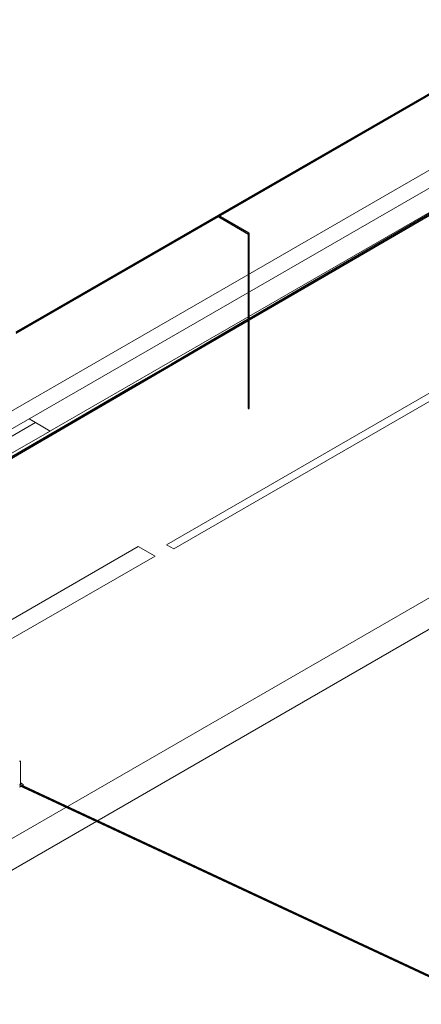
# Model space of a CAD drawing. Header units: millimetres. Extents: x 4477830 to 4478275, y -30323838 to -30323445.
# Tile 68 of 124: x 4477997 to 4478010, y -30323494 to -30323462. Entities that reach past the tile are written whole.
import ezdxf

# ---------------------------------------------------------------- set-up
doc = ezdxf.new("R2010")
doc.units = ezdxf.units.MM
for name, color, linetype, lineweight in [('IFC-Parede padrão-Contorno', 44, 'Continuous', 5), ('IFC-Parede-Contorno', 42, 'Continuous', 5), ('Nível 1', 7, 'Continuous', 0), ('PR-Captor', 9, 'Continuous', 18), ('PR-Condutos', 150, 'Continuous', 25)]:
    doc.layers.add(name, color=color, linetype=linetype, lineweight=lineweight)

msp = doc.modelspace()

# ---------------------------------------------------------------- hatches: boundary and pattern name
at = {"layer": 'PR-Condutos', "linetype": 'Continuous', "true_color": 0x105689}
for points in [[(4478003.141, -30323468.063), (4478014.404, -30323461.561), (4478003.137, -30323468.064)], [(4478014.392, -30323461.567), (4478003.137, -30323468.064), (4478014.368, -30323461.582)], [(4478014.408, -30323461.563), (4478014.404, -30323461.561), (4478003.141, -30323468.063)], [(4478003.146, -30323468.065), (4478014.408, -30323461.563), (4478003.141, -30323468.063)], [(4478003.146, -30323468.065), (4478014.37, -30323461.592), (4478003.151, -30323468.069), (4478014.37, -30323461.592), (4478014.384, -30323461.583), (4478014.408, -30323461.563)], [(4478014.417, -30323461.572), (4478014.388, -30323461.589), (4478014.392, -30323461.579), (4478003.151, -30323468.069), (4478014.309, -30323461.634), (4478003.155, -30323468.074), (4478014.406, -30323461.586)], [(4478014.415, -30323461.591), (4478014.418, -30323461.588), (4478003.156, -30323468.091)], [(4478014.419, -30323461.578), (4478014.378, -30323461.602), (4478003.157, -30323468.081), (4478014.416, -30323461.586)], [(4478003.178, -30323468.078), (4478014.418, -30323461.588), (4478014.42, -30323461.584), (4478003.171, -30323468.072), (4478003.177, -30323468.075)], [(4478014.415, -30323461.591), (4478003.231, -30323468.047), (4478003.181, -30323468.077)], [(4478003.165, -30323468.061), (4478014.37, -30323461.592), (4478003.151, -30323468.062)], [(4478014.309, -30323461.634), (4478003.156, -30323468.066), (4478003.156, -30323468.073)], [(4478014.378, -30323461.602), (4478003.164, -30323468.069), (4478003.17, -30323468.073)], [(4478011.703, -30323467.112), (4478011.696, -30323467.11), (4478004.175, -30323471.487), (4478002.722, -30323472.334), (4477998.754, -30323474.644), (4478004.142, -30323471.508), (4478002.723, -30323472.334), (4478004.142, -30323471.508), (4478002.723, -30323472.335), (4478000.461, -30323473.651), (4477998.755, -30323474.644), (4478001.591, -30323472.994), (4478002.723, -30323472.335), (4478004.142, -30323471.508), (4477998.754, -30323474.644), (4478000.46, -30323473.651), (4478002.723, -30323472.334), (4478004.142, -30323471.508), (4478002.722, -30323472.334), (4478001.59, -30323472.993), (4477998.754, -30323474.644), (4478001.59, -30323472.993), (4477998.754, -30323474.644), (4478002.722, -30323472.334), (4478004.142, -30323471.506), (4477998.75, -30323474.644), (4478001.588, -30323472.992), (4477992.386, -30323478.347), (4477992.386, -30323478.355), (4477993.894, -30323477.478), (4477994.158, -30323477.324), (4477992.386, -30323478.356), (4477992.386, -30323478.363), (4477992.5, -30323478.29), (4477993.895, -30323477.478), (4477994.882, -30323476.903), (4477998.764, -30323474.644), (4478000.467, -30323473.653), (4478002.725, -30323472.338), (4478004.142, -30323471.513), (4477998.763, -30323474.644), (4478000.466, -30323473.652), (4478004.142, -30323471.513), (4478002.725, -30323472.338), (4478004.142, -30323471.513), (4477998.764, -30323474.644), (4477994.882, -30323476.903), (4477993.895, -30323477.478), (4477992.5, -30323478.29), (4477992.386, -30323478.363), (4477993.919, -30323477.471), (4477998.775, -30323474.643), (4477994.9, -30323476.9), (4477998.776, -30323474.643), (4478000.474, -30323473.654), (4478004.175, -30323471.5), (4478002.728, -30323472.343), (4478004.142, -30323471.52), (4477998.777, -30323474.643), (4478001.601, -30323472.999), (4478002.728, -30323472.343), (4478004.142, -30323471.519), (4478002.728, -30323472.342), (4477998.776, -30323474.643), (4478001.6, -30323472.999), (4477993.919, -30323477.471), (4477992.386, -30323478.363), (4477992.386, -30323478.369), (4477992.404, -30323478.363), (4477992.546, -30323478.278), (4477993.947, -30323477.462), (4477998.793, -30323474.643), (4478000.486, -30323473.657), (4478001.608, -30323473.003), (4477998.791, -30323474.643), (4478002.732, -30323472.349), (4478004.142, -30323471.527), (4477998.79, -30323474.643), (4478000.484, -30323473.657), (4478004.175, -30323471.508), (4478002.732, -30323472.349), (4478004.142, -30323471.528), (4478001.608, -30323473.003), (4478000.486, -30323473.657), (4477998.793, -30323474.643), (4477993.947, -30323477.462), (4477992.546, -30323478.278), (4477992.404, -30323478.363), (4477992.386, -30323478.371), (4477992.386, -30323478.377), (4477992.521, -30323478.299), (4477993.971, -30323477.455), (4477992.511, -30323478.305), (4477993.97, -30323477.456), (4477998.803, -30323474.643), (4478000.493, -30323473.659), (4478004.175, -30323471.515), (4478002.736, -30323472.354), (4478004.175, -30323471.516), (4478002.736, -30323472.355), (4478000.495, -30323473.659), (4477998.806, -30323474.642), (4478002.736, -30323472.355), (4478004.142, -30323471.535), (4477993.971, -30323477.455), (4477992.416, -30323478.361), (4477992.351, -30323478.403), (4477998.815, -30323474.642), (4478001.619, -30323473.01), (4478000.501, -30323473.66), (4478002.739, -30323472.359), (4478004.142, -30323471.541), (4478000.5, -30323473.66), (4478002.738, -30323472.358), (4478004.142, -30323471.54), (4477998.812, -30323474.642), (4478000.5, -30323473.66), (4478004.142, -30323471.54), (4478002.738, -30323472.358), (4478004.142, -30323471.541), (4478002.739, -30323472.359), (4478004.142, -30323471.542), (4478002.739, -30323472.359), (4478004.142, -30323471.543), (4478002.739, -30323472.36), (4478004.142, -30323471.543), (4478002.74, -30323472.36), (4478011.712, -30323467.139), (4478005.988, -30323470.469), (4478011.679, -30323467.156), (4478011.715, -30323467.13), (4478011.713, -30323467.124), (4478005.996, -30323470.451), (4478011.673, -30323467.147), (4478011.713, -30323467.124)], [(4478011.701, -30323467.145), (4478011.702, -30323467.143), (4478005.988, -30323470.469)], [(4477996.426, -30323471.939), (4478003.141, -30323468.063), (4478003.137, -30323468.064)], [(4478003.146, -30323468.065), (4477996.435, -30323471.94), (4478003.094, -30323468.102), (4477996.44, -30323471.943), (4478003.031, -30323468.146), (4478003.133, -30323468.079), (4478003.151, -30323468.069)], [(4477996.442, -30323471.968), (4478003.153, -30323468.093), (4477996.445, -30323471.965)], [(4478003.157, -30323468.081), (4478003.155, -30323468.074), (4477996.444, -30323471.949)], [(4477996.445, -30323471.965), (4478003.156, -30323468.091), (4477996.446, -30323471.961)], [(4478003.143, -30323468.098), (4477996.445, -30323471.965), (4478003.12, -30323468.112)], [(4478003.142, -30323468.095), (4478003.157, -30323468.081), (4478003.111, -30323468.107), (4477996.446, -30323471.955), (4478003.101, -30323468.119)], [(4478003.143, -30323468.098), (4478003.157, -30323468.086), (4477996.446, -30323471.961)], [(4477996.451, -30323471.93), (4478003.146, -30323468.065), (4478003.141, -30323468.063), (4477996.47, -30323471.914), (4477996.451, -30323471.926)], [(4477996.451, -30323471.958), (4478003.157, -30323468.086), (4477996.452, -30323471.952)], [(4478003.094, -30323468.102), (4477996.451, -30323471.93), (4477996.451, -30323471.937)], [(4478003.111, -30323468.107), (4477996.457, -30323471.941), (4477996.451, -30323471.952)], [(4478003.133, -30323468.079), (4478003.031, -30323468.146), (4478003.122, -30323468.093)], [(4478003.156, -30323468.091), (4478003.134, -30323468.085), (4478003.151, -30323468.094)], [(4478003.135, -30323468.086), (4478003.155, -30323468.074), (4478003.151, -30323468.069), (4478003.136, -30323468.077)], [(4478003.135, -30323468.079), (4478003.156, -30323468.091), (4478003.157, -30323468.086)], [(4478003.135, -30323468.09), (4478004.148, -30323468.674), (4478004.147, -30323468.67), (4478003.166, -30323468.103)], [(4478003.178, -30323468.078), (4478003.152, -30323468.063), (4478003.138, -30323468.073), (4478003.157, -30323468.084), (4478003.156, -30323468.091), (4478004.148, -30323468.664), (4478003.162, -30323468.095), (4478003.15, -30323468.094), (4478004.147, -30323468.67), (4478004.168, -30323468.655), (4478004.168, -30323468.65)], [(4478003.142, -30323468.095), (4478003.157, -30323468.086), (4478003.157, -30323468.081)], [(4478003.146, -30323468.097), (4478004.151, -30323468.677), (4478003.168, -30323468.109)], [(4478003.158, -30323468.092), (4478004.148, -30323468.664), (4478003.173, -30323468.101)], [(4478003.166, -30323468.103), (4478004.142, -30323468.667), (4478003.181, -30323468.112)], [(4478003.168, -30323468.109), (4478004.142, -30323468.672), (4478004.142, -30323468.671)], [(4478003.031, -30323468.146), (4477996.451, -30323471.937), (4477996.451, -30323471.945)], [(4478003.031, -30323468.146), (4477996.535, -30323471.896), (4478003.03, -30323468.147)], [(4478004.144, -30323469.111), (4478004.144, -30323471.505), (4478004.145, -30323471.505), (4478004.144, -30323469.111), (4478004.145, -30323468.674), (4478004.142, -30323468.664), (4478004.142, -30323469.108), (4478004.143, -30323471.506), (4478004.144, -30323471.505)], [(4478004.149, -30323471.502), (4478004.149, -30323469.115), (4478004.149, -30323471.502), (4478004.153, -30323471.5), (4478004.156, -30323468.672), (4478004.159, -30323471.496), (4478004.167, -30323471.492), (4478004.169, -30323468.67), (4478004.17, -30323468.656), (4478004.145, -30323468.668), (4478004.144, -30323469.111), (4478004.145, -30323471.505), (4478004.148, -30323471.503)], [(4478004.156, -30323468.672), (4478004.153, -30323471.5), (4478004.156, -30323471.498)], [(4478004.156, -30323468.672), (4478004.156, -30323471.498), (4478004.159, -30323471.496)], [(4478004.169, -30323468.67), (4478004.167, -30323471.492), (4478004.171, -30323471.49)], [(4478004.173, -30323468.667), (4478004.169, -30323468.67), (4478004.171, -30323471.49), (4478004.172, -30323471.489)], [(4478004.173, -30323468.667), (4478004.172, -30323471.489), (4478004.174, -30323471.488)], [(4478004.174, -30323471.525), (4478004.175, -30323468.663), (4478004.173, -30323468.667)], [(4478004.175, -30323468.663), (4478004.174, -30323471.488), (4478004.175, -30323471.487)], [(4478004.142, -30323469.108), (4478004.142, -30323471.506), (4478004.143, -30323471.506)], [(4478004.144, -30323469.111), (4478004.145, -30323471.505), (4478004.145, -30323471.505)], [(4478004.149, -30323471.502), (4478004.149, -30323469.115), (4478004.149, -30323471.502)], [(4478004.142, -30323471.542), (4478001.619, -30323473.01), (4477998.815, -30323474.642), (4477992.422, -30323478.362), (4477992.384, -30323478.386), (4477993.995, -30323477.449), (4477993.995, -30323477.448), (4477998.817, -30323474.642), (4478001.62, -30323473.01), (4478002.739, -30323472.359)], [(4478004.142, -30323471.534), (4477993.97, -30323477.456), (4477992.605, -30323478.25), (4477993.971, -30323477.455), (4477998.804, -30323474.643), (4478001.614, -30323473.007), (4478002.736, -30323472.354)], [(4478004.142, -30323471.543), (4477998.817, -30323474.642), (4477994.027, -30323477.43), (4477998.817, -30323474.642), (4478000.503, -30323473.661), (4478002.739, -30323472.36)], [(4478004.142, -30323471.543), (4478001.62, -30323473.01), (4477998.817, -30323474.642)], [(4478004.142, -30323471.543), (4478002.739, -30323472.36), (4478000.504, -30323473.661), (4477998.818, -30323474.642), (4478002.74, -30323472.36)], [(4478004.142, -30323471.544), (4478004.142, -30323474.464), (4478004.145, -30323474.468), (4478004.147, -30323471.541), (4478004.144, -30323471.543), (4478004.143, -30323472.998), (4478004.144, -30323471.543), (4478004.143, -30323471.544)], [(4478004.147, -30323471.541), (4478004.145, -30323474.468), (4478004.146, -30323474.469), (4478004.148, -30323471.54)], [(4478004.148, -30323471.54), (4478004.146, -30323474.469), (4478004.149, -30323474.471), (4478004.149, -30323471.54)], [(4478004.149, -30323471.54), (4478004.149, -30323474.471), (4478004.156, -30323474.472), (4478004.175, -30323474.463), (4478004.175, -30323471.525)], [(4478002.723, -30323472.335), (4478001.591, -30323472.994), (4477998.755, -30323474.644)], [(4478002.728, -30323472.342), (4478001.6, -30323472.999), (4477998.776, -30323474.643)], [(4478002.739, -30323472.36), (4478001.621, -30323473.011), (4477998.818, -30323474.642)], [(4478002.722, -30323472.334), (4478001.59, -30323472.993), (4478000.46, -30323473.651)], [(4478001.621, -30323473.011), (4477994.028, -30323477.429), (4477998.818, -30323474.642)], [(4478001.62, -30323473.011), (4477998.817, -30323474.642), (4477998.817, -30323474.642)], [(4477998.817, -30323474.642), (4477998.817, -30323474.642), (4477994.012, -30323477.439), (4477992.665, -30323478.222), (4477993.995, -30323477.448)], [(4477996.743, -30323487.07), (4477996.416, -30323486.916), (4477996.416, -30323486.917)], [(4478005.204, -30323490.993), (4477996.426, -30323486.89), (4478013.786, -30323495.009)], [(4477996.562, -30323486.951), (4477996.693, -30323487.012), (4478013.795, -30323495.004)], [(4477996.616, -30323486.999), (4477997.344, -30323487.34), (4478013.779, -30323495.02), (4477997.277, -30323487.301), (4478013.782, -30323495.014), (4477997.212, -30323487.263), (4478013.786, -30323495.009), (4477996.616, -30323486.979), (4477996.581, -30323486.984)], [(4477996.581, -30323486.986), (4477996.667, -30323487.023), (4477996.616, -30323486.999)], [(4477996.581, -30323486.987), (4477996.609, -30323487.003), (4477997.403, -30323487.374), (4478013.779, -30323495.026), (4477996.667, -30323487.023), (4477996.614, -30323487)], [(4477996.581, -30323486.994), (4477996.743, -30323487.07), (4477996.742, -30323487.065), (4477996.609, -30323487.003)], [(4477997.441, -30323487.396), (4477996.605, -30323487.005), (4477996.604, -30323487.006)], [(4477996.604, -30323487.006), (4477996.604, -30323487.006), (4477996.746, -30323487.073), (4477996.743, -30323487.07)], [(4477996.604, -30323487.006), (4478013.784, -30323495.035), (4477997.441, -30323487.396), (4477996.667, -30323487.036)], [(4477996.616, -30323486.979), (4478005.204, -30323490.993), (4477997.132, -30323487.217), (4477996.667, -30323487.002)], [(4477996.621, -30323486.979), (4477996.618, -30323486.979), (4477997.132, -30323487.217), (4477996.693, -30323487.012)], [(4477996.667, -30323487.03), (4477996.742, -30323487.065), (4477996.742, -30323487.058)], [(4477996.667, -30323487.03), (4477996.667, -30323487.034), (4477997.441, -30323487.396), (4478013.78, -30323495.031)], [(4478013.791, -30323495.005), (4477996.693, -30323487.012), (4478005.204, -30323490.993)], [(4477996.693, -30323487.012), (4477997.131, -30323487.217), (4478013.795, -30323495.004)], [(4477997.131, -30323487.217), (4478013.728, -30323494.976), (4478013.731, -30323494.974)], [(4477997.212, -30323487.263), (4478013.716, -30323494.983), (4478013.723, -30323494.979)], [(4477997.277, -30323487.301), (4478013.709, -30323494.987), (4478013.716, -30323494.983)], [(4477997.344, -30323487.34), (4478013.702, -30323494.991), (4478013.709, -30323494.987)], [(4477997.403, -30323487.374), (4478013.698, -30323494.993), (4478013.702, -30323494.991)], [(4477997.441, -30323487.396), (4478013.697, -30323494.994), (4478013.698, -30323494.993)], [(4478005.204, -30323490.993), (4478013.723, -30323494.979), (4478013.728, -30323494.976)]]:
    msp.add_hatch(color=146, dxfattribs=at).paths.add_polyline_path(points)

# ---------------------------------------------------------------- linework, layer by layer
at = {"layer": 'IFC-Parede padrão-Contorno', "color": 8, "lineweight": 5}
for p, q in [((4478021.228, -30323467.559), (4478001.427, -30323478.991)), ((4478021.471, -30323467.699), (4478001.669, -30323479.131)), ((4477997.08, -30323474.939), (4477995.744, -30323475.71)), ((4477996.868, -30323474.817), (4477997.08, -30323474.939)), ((4477997.08, -30323474.939), (4477997.565, -30323475.219)), ((4477997.565, -30323475.219), (4477996.229, -30323475.99)), ((4478000.491, -30323479.051), (4477995.555, -30323481.901)), ((4478000.491, -30323479.051), (4478001.045, -30323479.371)), ((4478001.427, -30323478.991), (4478001.669, -30323479.131)), ((4478001.045, -30323479.371), (4477996.109, -30323482.221))]:
    msp.add_line(p, q, dxfattribs=at)
at = {"layer": 'IFC-Parede-Contorno', "color": 8, "lineweight": 5}
for p, q in [((4478014.814, -30323463.856), (4477993.02, -30323476.438)), ((4478015.333, -30323464.156), (4477996.242, -30323475.178)), ((4478016.03, -30323464.558), (4477997.427, -30323475.299))]:
    msp.add_line(p, q, dxfattribs=at)
at = {"layer": 'Nível 1', "color": 8, "lineweight": 5}
for p, q in [((4477945.846, -30323517.874), (4478027.111, -30323470.956)), ((4478028.016, -30323471.478), (4477946.759, -30323518.392))]:
    msp.add_line(p, q, dxfattribs=at)
at = {"layer": 'PR-Captor', "color": 251}
for p, q in [((4477996.563, -30323486.169), (4477996.546, -30323486.189)), ((4477996.581, -30323486.189), (4477996.563, -30323486.169)), ((4477996.581, -30323486.209), (4477996.581, -30323486.189)), ((4477996.581, -30323486.481), (4477996.581, -30323486.209)), ((4477996.581, -30323486.678), (4477996.581, -30323486.481)), ((4477996.581, -30323486.78), (4477996.581, -30323486.678)), ((4477996.545, -30323487.04), (4477996.604, -30323487.006)), ((4477996.546, -30323486.979), (4477996.581, -30323486.979)), ((4477996.581, -30323486.863), (4477996.581, -30323486.78)), ((4477996.581, -30323486.879), (4477996.581, -30323486.863)), ((4477996.581, -30323486.899), (4477996.581, -30323486.879)), ((4477996.581, -30323486.96), (4477996.581, -30323486.899)), ((4477996.667, -30323486.949), (4477996.581, -30323486.899)), ((4477996.581, -30323486.979), (4477996.581, -30323486.96)), ((4477996.638, -30323486.986), (4477996.667, -30323486.969)), ((4477996.667, -30323486.969), (4477996.667, -30323486.949))]:
    msp.add_line(p, q, dxfattribs=at)
at = {"layer": 'PR-Condutos'}
for p, q in [((4478014.366, -30323461.582), (4478003.137, -30323468.064)), ((4478003.232, -30323468.047), (4478014.415, -30323461.591)), ((4478005.988, -30323470.47), (4478011.712, -30323467.139)), ((4478011.696, -30323467.11), (4478006.011, -30323470.419)), ((4477996.442, -30323471.968), (4478003.153, -30323468.093)), ((4478003.137, -30323468.064), (4477996.68, -30323471.793)), ((4478003.141, -30323468.063), (4478003.137, -30323468.064)), ((4478003.146, -30323468.065), (4478003.141, -30323468.063)), ((4478003.146, -30323468.065), (4478003.142, -30323468.068)), ((4478003.147, -30323468.064), (4478003.146, -30323468.065)), ((4478003.151, -30323468.069), (4478003.146, -30323468.065)), ((4478003.146, -30323468.065), (4478003.146, -30323468.065)), ((4478003.146, -30323468.097), (4478003.146, -30323468.098)), ((4478003.146, -30323468.098), (4478003.153, -30323468.101)), ((4478003.152, -30323468.063), (4478003.147, -30323468.064)), ((4478003.155, -30323468.074), (4478003.151, -30323468.069)), ((4478003.155, -30323468.065), (4478003.152, -30323468.063)), ((4478003.153, -30323468.101), (4478003.159, -30323468.105)), ((4478004.168, -30323468.65), (4478003.155, -30323468.065)), ((4478003.157, -30323468.081), (4478003.155, -30323468.074)), ((4478003.157, -30323468.086), (4478003.157, -30323468.081)), ((4478003.159, -30323468.105), (4478003.168, -30323468.11)), ((4478003.168, -30323468.11), (4478004.151, -30323468.677)), ((4478003.178, -30323468.078), (4478003.181, -30323468.077)), ((4478003.181, -30323468.077), (4478003.232, -30323468.047)), ((4478004.142, -30323468.672), (4478004.142, -30323469.108)), ((4478004.17, -30323468.654), (4478004.168, -30323468.65)), ((4478004.17, -30323468.656), (4478004.17, -30323468.654)), ((4478004.17, -30323468.659), (4478004.17, -30323468.656)), ((4478004.172, -30323468.658), (4478004.17, -30323468.656)), ((4478004.174, -30323468.659), (4478004.172, -30323468.658)), ((4478004.175, -30323468.663), (4478004.174, -30323468.659)), ((4478004.175, -30323471.487), (4478004.175, -30323468.663)), ((4478004.142, -30323469.108), (4478004.142, -30323471.506)), ((4478006.011, -30323470.419), (4478004.175, -30323471.487)), ((4478004.175, -30323471.525), (4478005.988, -30323470.47)), ((4478004.142, -30323471.506), (4478002.722, -30323472.333)), ((4478002.74, -30323472.36), (4478004.142, -30323471.544)), ((4478004.175, -30323471.487), (4478004.142, -30323471.506)), ((4478004.142, -30323471.544), (4478004.175, -30323471.525)), ((4478004.142, -30323471.544), (4478004.142, -30323472.991)), ((4478004.175, -30323474.463), (4478004.175, -30323471.525)), ((4477996.68, -30323471.793), (4477996.426, -30323471.939)), ((4478002.722, -30323472.333), (4478001.588, -30323472.992)), ((4478001.621, -30323473.011), (4478002.74, -30323472.36)), ((4478001.588, -30323472.992), (4478000.457, -30323473.651)), ((4478000.504, -30323473.661), (4478001.621, -30323473.011)), ((4478004.142, -30323472.991), (4478004.142, -30323474.464)), ((4478000.457, -30323473.651), (4477998.749, -30323474.644)), ((4477998.818, -30323474.642), (4478000.504, -30323473.661)), ((4477994.028, -30323477.429), (4477998.818, -30323474.642)), ((4477998.749, -30323474.644), (4477994.859, -30323476.908)), ((4478004.142, -30323474.464), (4478004.143, -30323474.466)), ((4478004.143, -30323474.466), (4478004.145, -30323474.468)), ((4478004.145, -30323474.468), (4478004.146, -30323474.469)), ((4478004.146, -30323474.469), (4478004.149, -30323474.471)), ((4478004.149, -30323474.471), (4478004.152, -30323474.471)), ((4478004.152, -30323474.471), (4478004.156, -30323474.472)), ((4478004.156, -30323474.472), (4478004.158, -30323474.472)), ((4478004.158, -30323474.472), (4478004.163, -30323474.472)), ((4478004.163, -30323474.472), (4478004.165, -30323474.471)), ((4478004.165, -30323474.471), (4478004.169, -30323474.47)), ((4478004.169, -30323474.47), (4478004.17, -30323474.469)), ((4478004.17, -30323474.469), (4478004.173, -30323474.467)), ((4478004.173, -30323474.467), (4478004.174, -30323474.466)), ((4478004.174, -30323474.466), (4478004.175, -30323474.463)), ((4478013.795, -30323495.004), (4477996.562, -30323486.951)), ((4477996.604, -30323487.006), (4477996.667, -30323487.036)), ((4477996.604, -30323487.006), (4477996.667, -30323487.036)), ((4477996.667, -30323487.036), (4477996.746, -30323487.073)), ((4477996.667, -30323487.036), (4477997.455, -30323487.404)), ((4477997.455, -30323487.404), (4478013.784, -30323495.035))]:
    msp.add_line(p, q, dxfattribs=at)

doc.saveas('drawing.dxf')
